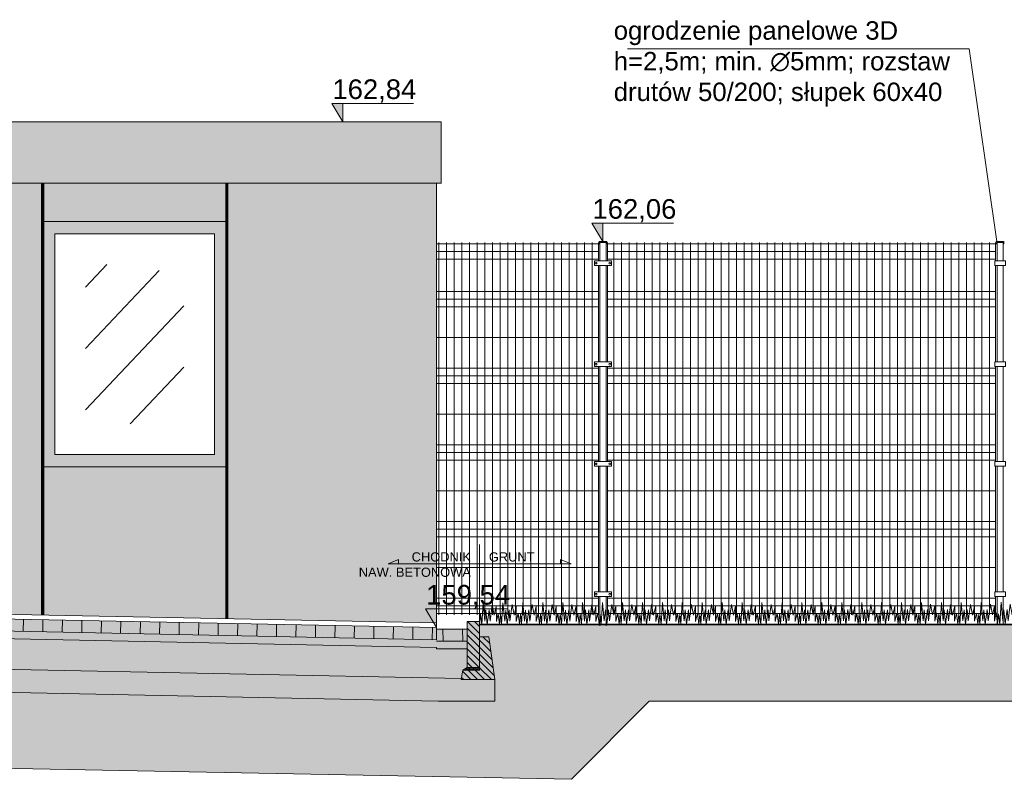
# Model space of a CAD drawing. Header units: millimetres. Extents: x 1962 to 3194, y -795 to -219.
# Tile 228 of 256: x 2718.09 to 2724.51, y -477.23 to -472.27. Entities that reach past the tile are written whole.
import ezdxf

# ---------------------------------------------------------------- set-up
doc = ezdxf.new("R2010")
doc.units = ezdxf.units.MM
for name, color, linetype, lineweight in [('A_elewacje kolorystyka', 252, 'Continuous', 9), ('A_flagi przekrojowe', 92, 'Continuous', 9), ('A_hatch nawierzchnia', 253, 'Continuous', 9), ('A_hatch przekroje', 125, 'Continuous', 9), ('A_koty wysokośc.', 53, 'Continuous', 9), ('A_obiekty trybuny', 126, 'Continuous', 9), ('A_ogrodzenie 2_4m', 45, 'Continuous', 9), ('A_przekrojowe', 42, 'Continuous', 9), ('A_widok', 142, 'Continuous', 9)]:
    doc.layers.add(name, color=color, linetype=linetype, lineweight=lineweight)
doc.styles.get("Standard").update_dxf_attribs({"font": 'arial.ttf'})
pattern_1 = [(135, (0.030723, 0.21), (0.02245064, 0.02245064), [])]

# ---------------------------------------------------------------- blocks, each defined once
blk = doc.blocks.new('zw$CA91')
at = {"layer": 'A_koty wysokośc.'}
h = blk.add_hatch(color=256, dxfattribs=at)
h.dxf.hatch_style = 1
h.paths.add_polyline_path([(-0.448, 0.753), (0, 0), (0, 0.753)])
blk.add_lwpolyline([(2.874, 0.753), (-0.448, 0.753), (0, 0), (0, 0.753)], dxfattribs=at)
blk = doc.blocks.new('zw$5246')
at = {"layer": 'A_ogrodzenie 2_4m'}
blk.add_lwpolyline([(-0.095, 0.015), (0.015, 0.015), (0.015, -0.015), (-0.095, -0.015), (-0.095, 0.015)], dxfattribs=at)
for centre in [(-0.085, 0), (0.005, 0)]:
    blk.add_circle(centre, 0.006, dxfattribs=at)
blk = doc.blocks.new('zw$607D')
at = {"layer": 'A_elewacje kolorystyka'}
h = blk.add_hatch(color=256, dxfattribs=at)
h.dxf.hatch_style = 1
h.paths.add_polyline_path([(-18.6653, 2.8747), (-6.2693, 2.8747), (-6.2393, 2.8747), (-6.2393, 3.2747), (-18.6953, 3.2747), (-18.6953, 2.8747)])
h = blk.add_hatch(color=9, dxfattribs=at)
h.dxf.hatch_style = 1
h.paths.add_polyline_path([(-9.1383, 2.6273), (-9.1383, 1.0273), (-9.1383, 0.0676), (-8.8383, 0.0616), (-8.8383, 1.0273), (-8.8383, 2.6273), (-8.8383, 2.8773), (-9.1383, 2.8773)])
h = blk.add_hatch(color=9, dxfattribs=at)
h.dxf.hatch_style = 1
h.paths.add_polyline_path([(-8.8383, 2.6273), (-7.6383, 2.6273), (-7.6383, 2.8773), (-8.8383, 2.8773)])
h = blk.add_hatch(color=9, dxfattribs=at)
h.dxf.hatch_style = 1
h.paths.add_polyline_path([(-7.6383, 2.6273), (-7.6383, 1.0273), (-7.6383, 0.0375), (-6.2693, 0.01), (-6.2693, 2.8773), (-7.6383, 2.8773)])
h = blk.add_hatch(color=251, dxfattribs=at)
h.dxf.hatch_style = 1
h.paths.add_polyline_path([(-8.8383, 1.0247), (-8.8383, 2.6247), (-7.6383, 2.6247), (-7.6383, 1.0247)])
h.paths.add_polyline_path([(-8.7583, 2.5447), (-8.7583, 1.1047), (-7.7183, 1.1047), (-7.7183, 2.5447)], flags=16)
h.paths.add_polyline_path([(-8.7383, 2.5247), (-8.7383, 1.1247), (-7.7383, 1.1247), (-7.7383, 2.5247)], flags=0)
h = blk.add_hatch(color=9, dxfattribs=at)
h.dxf.hatch_style = 1
h.paths.add_polyline_path([(-7.6383, 0.0375), (-7.6383, 1.0273), (-8.8383, 1.0273), (-8.8383, 0.0616)])
at = {"layer": 'A_hatch nawierzchnia'}
h = blk.add_hatch(color=253, dxfattribs=at)
h.dxf.hatch_style = 2
h.paths.add_polyline_path([(-24.2093, 0.34), (-24.2093, 0.26), (-6.2693, -0.1), (-6.2693, -0.03), (-6.2693, -0.02)])
h = blk.add_hatch(color=253, dxfattribs=at)
h.dxf.hatch_style = 2
h.paths.add_polyline_path([(-6.0693, -0.11), (-6.2693, -0.11), (-6.2693, -0.1), (-6.2693, -0.03), (-6.0693, -0.03)])
at = {"layer": 'A_hatch przekroje'}
h = blk.add_hatch(dxfattribs=at)
h.set_pattern_fill('EARTH2', color=256, scale=0.03, angle=69.97819, style=2)
h.set_pattern_definition([(225, (-78.4693, 4.5083), (1e-16, -1.077631), [0.3429, -0.4191]), (225, (-78.2268, 4.2658), (1e-16, -1.077631), [0.3429, -0.4191]), (225, (-78.2861, 4.3251), (1e-16, -1.077631), [0.35052, -0.41148]), (225, (-78.34535, 4.3843), (1e-16, -1.077631), [0.35052, -0.41148]), (225, (-78.4046, 4.4436), (1e-16, -1.077631), [0.35052, -0.41148]), (225, (-78.4046, 4.9824), (1e-16, -1.077631), [0.3429, -0.4191]), (225, (-78.34535, 4.92315), (1e-16, -1.077631), [0.3429, -0.4191]), (225, (-78.2861, 4.8639), (1e-16, -1.077631), [0.3429, -0.4191]), (225, (-78.2268, 4.8046), (1e-16, -1.077631), [0.3429, -0.4191]), (225, (-78.4693, 5.0471), (1e-16, -1.077631), [0.3429, -0.4191]), (315, (-78.98654, 4.5298), (1.077631, 0), [0.3429, -0.4191]), (315, (-78.7387, 4.7777), (1.077631, 0), [0.3429, -0.4191]), (315, (-78.80334, 4.713), (1.077631, 0), [0.3429, -0.4191]), (315, (-78.8626, 4.65374), (1.077631, 0), [0.3429, -0.4191]), (315, (-78.9219, 4.5945), (1.077631, 0), [0.3429, -0.4191]), (315, (-78.3831, 4.5945), (1.077631, 0), [0.35052, -0.41148]), (315, (-78.3238, 4.65374), (1.077631, 0), [0.35052, -0.41148]), (315, (-78.2645, 4.713), (1.077631, 0), [0.35052, -0.41148]), (315, (-78.1999, 4.7777), (1.077631, 0), [0.3429, -0.4191]), (315, (-78.4423, 4.5352), (1.077631, 0), [0.3429, -0.4191])])
h.paths.add_polyline_path([(-131.3806, -0.9503), (-128.5486, -0.9503), (-128.1695, -0.6713), (-127.4013, -0.6606), (-127.1193, -0.9285), (-126.3193, -0.9285), (-125.7914, -0.54), (-24.0282, -0.54), (-23.6193, -0.9285), (-22.8193, -0.9285), (-22.4739, -0.6743), (-5.3893, -1.0103), (-4.8842, -0.5), (-0.6149, -0.5), (-0.12, 0), (-5.9893, 0), (-5.9893, 0.02), (-6.0693, 0.02), (-6.0693, -0.03), (-6.2693, -0.03), (-6.2693, -0.11), (-6.0693, -0.11), (-6.0693, -0.16), (-6.0693, -0.28), (-6.0978, -0.2995), (-6.1093, -0.36), (-5.8893, -0.36), (-5.8893, -0.5003), (-6.2585, -0.5003), (-24.3693, -0.1369), (-24.3693, -0.04), (-24.1093, -0.04), (-24.1093, 0.09), (-24.2093, 0.24), (-24.2093, 0.34), (-24.2693, 0.34), (-24.2693, 0.24), (-24.3693, 0.09), (-24.3693, 0.0473), (-26.8255, -0.004), (-26.8255, -0.264), (-27.0855, -0.264), (-27.0855, -0.004), (-30.3119, 0.0634), (-33.5384, -0.004), (-33.5384, -0.264), (-33.7984, -0.264), (-33.7984, -0.004), (-35.9184, 0.0403), (-38.0384, -0.004), (-38.0384, -0.264), (-38.2984, -0.264), (-38.2984, -0.004), (-40.4184, 0.0403), (-42.5384, -0.004), (-42.5384, -0.264), (-42.7984, -0.264), (-42.7984, -0.004), (-44.9184, 0.0403), (-47.0384, -0.004), (-47.0384, -0.264), (-47.2984, -0.264), (-47.2984, -0.004), (-49.4184, 0.0403), (-51.5384, -0.004), (-51.5384, -0.264), (-51.7984, -0.264), (-51.7984, -0.004), (-53.9184, 0.0403), (-56.0384, -0.004), (-56.0384, -0.264), (-56.2984, -0.264), (-56.2984, -0.004), (-58.4184, 0.0403), (-60.5384, -0.004), (-60.5384, -0.264), (-60.7984, -0.264), (-60.7984, -0.004), (-62.9184, 0.0403), (-65.0384, -0.004), (-65.0384, -0.264), (-65.2984, -0.264), (-65.2984, -0.004), (-67.4184, 0.0403), (-69.5384, -0.004), (-69.5384, -0.264), (-69.7984, -0.264), (-69.7984, -0.004), (-71.9184, 0.0403), (-74.0384, -0.004), (-74.0384, -0.264), (-74.2984, -0.264), (-74.2984, -0.004), (-76.4184, 0.0403), (-78.5384, -0.004), (-78.5384, -0.264), (-78.7984, -0.264), (-78.7984, -0.004), (-80.9184, 0.0403), (-83.0384, -0.004), (-83.0384, -0.264), (-83.2984, -0.264), (-83.2984, -0.004), (-85.4184, 0.0403), (-87.5384, -0.004), (-87.5384, -0.264), (-87.7984, -0.264), (-87.7984, -0.004), (-89.9184, 0.0403), (-92.0384, -0.004), (-92.0384, -0.264), (-92.2984, -0.264), (-92.2984, -0.004), (-94.4184, 0.0403), (-96.5384, -0.004), (-96.5384, -0.264), (-96.7984, -0.264), (-96.7984, -0.004), (-98.9184, 0.0403), (-101.0384, -0.004), (-101.0384, -0.264), (-101.2984, -0.264), (-101.2984, -0.004), (-103.4184, 0.0403), (-105.5384, -0.004), (-105.5384, -0.264), (-105.7984, -0.264), (-105.7984, -0.004), (-107.9184, 0.0403), (-110.0384, -0.004), (-110.0384, -0.264), (-110.2984, -0.264), (-110.2984, -0.004), (-112.4184, 0.0403), (-114.5384, -0.004), (-114.5384, -0.264), (-114.7984, -0.264), (-114.7984, -0.004), (-116.9184, 0.0403), (-119.0384, -0.004), (-119.0384, -0.264), (-119.2984, -0.264), (-119.2984, -0.004), (-121.4184, 0.0403), (-123.5384, -0.004), (-123.5384, -0.264), (-123.7984, -0.264), (-123.7984, -0.004), (-125.5693, 0.033), (-125.5693, 0.09), (-125.6693, 0.24), (-125.6693, 0.34), (-125.7293, 0.34), (-125.7293, 0.24), (-125.8293, 0.09), (-125.8293, 0.0384), (-125.8293, -0.04), (-125.5693, -0.04), (-125.5693, -0.1369), (-128.1493, -0.1829), (-128.1493, -0.08), (-127.9293, -0.08), (-127.9408, -0.0195), (-127.9693, 0), (-127.9693, 0.3), (-128.0493, 0.3), (-128.0493, 0.27), (-132.6493, 0.27)])
h.paths.add_polyline_path([(-128.1493, -0.08), (-128.1093, 0.2), (-128.0493, 0.2), (-128.0493, 0), (-128.0493, -0.0195), (-127.9408, -0.0195), (-127.9293, -0.08)], flags=16)
h = blk.add_hatch(dxfattribs=at)
h.set_pattern_fill('LINE', color=256, scale=0.04, angle=113.97819, style=2)
h.set_pattern_definition([(89, (-163.44908, -3.11519), (-0.12698066, 0.00221646), [])])
h.paths.add_polyline_path([(-6.2693, -0.1), (-24.2093, 0.26), (-24.2093, 0.2948), (-24.2093, 0.34), (-6.2693, -0.02)])
h = blk.add_hatch(dxfattribs=at)
h.set_pattern_fill('CONC', color=256, scale=0.005, angle=245.02181, style=2)
h.set_pattern_definition([(220.04361, (-163.48915, -3.25503), (0.08170805, -0.09722548), [0, -0.127]), (220.04361, (-163.51872, -3.22182), (0.08170805, -0.09722548), [0, -0.127]), (220.04361, (-163.47751, -3.27677), (0.08170805, -0.09722548), [0, -0.127]), (198.242212, (-163.452286, -3.204146), (-0.3733845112, -0.1478987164), [0.01367828, -0.67023767]), (76.913512, (-163.465277, -3.208428), (-0.1282603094, -0.439575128), [0.00635, -0.62865]), (350.644912, (-163.463839, -3.202243), (-0.976375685, 0.1748124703), [0.01170876, -1.15917332]), (66.60871, (-163.44156, -3.16361), (0.015517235, 0.178933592), [0.00283985, -0.28114079]), (186.353512, (-163.440432, -3.161006), (-0.276159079, -0.066190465), [0.00457911, -0.45332599]), (328.478512, (-163.444983, -3.161513), (0.260641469, -0.112743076), [0.00401612, -0.39759318]), (85.04361, (-163.511955, -3.20618), (-0.08170808, 0.09722551), [0.0053881, -0.17421695]), (220.04361, (-163.51149, -3.20082), (-0.01551742, -0.17893353), [0.00762, -0.11938]), (355.04361, (-163.51732, -3.20572), (0.09722551, 0.08170808), [0.0053881, -0.17421695]), (111.608712, (-163.447994, -3.258602), (0.066190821, -0.276158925), [0.00401612, -0.39759318]), (220.04361, (-163.44947, -3.25487), (-0.01551742, -0.17893353), [0.00635, -0.12065]), (3.173712, (-163.454335, -3.258954), (0.455092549, 0.0506731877), [0.00635, -0.62865]), (73.733712, (-163.395648, -3.21627), (-0.112742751, -0.260641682), [0.00457911, -0.45332599]), (201.608712, (-163.394365, -3.211874), (0.276158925, 0.066190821), [0.00803224, -0.39357706]), (346.913512, (-163.401833, -3.214832), (-0.439575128, 0.1282603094), [0.00635, -0.62865]), (220.04361, (-163.42711, -3.23608), (0.08170805, -0.09722548), [0, -0.127]), (220.04361, (-163.4221, -3.18874), (0.08170805, -0.09722548), [0, -0.127]), (220.04361, (-163.47956, -3.17564), (0.08170805, -0.09722548), [0, -0.127]), (220.04361, (-163.48048, -3.22784), (0.08170805, -0.09722548), [0, -0.127]), (220.04361, (-163.4384, -3.22067), (0.08170805, -0.09722548), [0, -0.127]), (220.04361, (-163.41455, -3.20562), (0.08170805, -0.09722548), [0, -0.127]), (220.04361, (-163.42821, -3.20714), (0.08170805, -0.09722548), [0, -0.127]), (220.04361, (-163.44393, -3.18053), (0.08170805, -0.09722548), [0, -0.127]), (220.04361, (-163.41733, -3.16481), (0.08170805, -0.09722548), [0, -0.127]), (220.04361, (-163.3995, -3.18799), (0.08170805, -0.09722548), [0, -0.127]), (220.04361, (-163.37861, -3.20693), (0.08170805, -0.09722548), [0, -0.127]), (220.04361, (-163.40548, -3.23615), (0.08170805, -0.09722548), [0, -0.127]), (220.04361, (-163.4236, -3.25801), (0.08170805, -0.09722548), [0, -0.127]), (220.04361, (-163.4609, -3.28272), (0.08170805, -0.09722548), [0, -0.127]), (220.04361, (-163.4629, -3.23297), (0.08170805, -0.09722548), [0, -0.127]), (220.04361, (-163.43847, -3.2423), (0.08170805, -0.09722548), [0, -0.127]), (220.04361, (-163.48547, -3.20217), (0.08170805, -0.09722548), [0, -0.127]), (220.04361, (-163.46038, -3.1728), (0.08170805, -0.09722548), [0, -0.127]), (220.04361, (-163.50753, -3.17592), (0.08170805, -0.09722548), [0, -0.127]), (220.04361, (-163.47054, -3.15479), (0.08170805, -0.09722548), [0, -0.127]), (220.04361, (-163.44188, -3.12573), (0.08170805, -0.09722548), [0, -0.127]), (220.04361, (-163.45763, -3.13067), (0.08170805, -0.09722548), [0, -0.127]), (220.04361, (-163.44717, -3.1451), (0.08170805, -0.09722548), [0, -0.127]), (220.04361, (-163.52538, -3.18429), (0.08170805, -0.09722548), [0, -0.127]), (220.04361, (-163.50355, -3.23395), (0.08170805, -0.09722548), [0, -0.127]), (220.04361, (-163.47417, -3.25904), (0.08170805, -0.09722548), [0, -0.127]), (220.04361, (-163.48828, -3.15145), (0.08170805, -0.09722548), [0, -0.127])])
h.paths.add_polyline_path([(-24.2093, 0.24), (-24.2093, 0.26), (-6.2693, -0.1), (-6.2693, -0.11), (-6.0693, -0.11), (-6.0693, -0.16), (-6.2693, -0.16), (-6.2693, -0.1501), (-24.189, 0.2095)])
h = blk.add_hatch(dxfattribs=at)
h.set_pattern_fill('CONCRE', color=256, scale=0.008, angle=245.02181, style=2)
h.set_pattern_definition([(220.04361, (-163.44908, -3.11519), (-0.02482788, -0.28629365), [0.0254, -0.1778]), (310.04361, (-163.44908, -3.11519), (0.28629365, -0.02482788), [0.0254, -0.1778]), (355.04361, (-163.46852, -3.13153), (0.15556077, 0.13073289), [0.03592103, -0.25144718]), (220.04361, (-163.39499, -3.21903), (-0.02482788, -0.28629365), [0.0254, -0.1778]), (265.04361, (-163.41288, -3.21748), (0.13073289, -0.15556077), [0.0179605, -0.26940768]), (355.04361, (-163.41288, -3.21748), (0.15556077, 0.13073289), [0.0179605, -0.26940768]), (220.04361, (-163.42064, -3.30695), (-0.02482788, -0.28629365), [0.03592103, -0.16727897]), (265.04361, (-163.42064, -3.30695), (0.13073289, -0.15556077), [0.0254, -0.2619682]), (355.04361, (-163.44814, -3.33006), (0.15556077, 0.13073289), [0.0254, -0.2619682]), (310.04361, (-163.52334, -3.24396), (0.28629365, -0.02482788), [0.0254, -0.1778]), (265.04361, (-163.52334, -3.24396), (0.13073289, -0.15556077), [0.0179605, -0.26940768]), (355.04361, (-163.5249, -3.26185), (0.15556077, 0.13073289), [0.0179605, -0.26940768]), (220.04361, (-163.43584, -3.17042), (-0.02482788, -0.28629365), [0.0127, -0.17018]), (220.04361, (-163.51983, -3.30736), (-0.02482788, -0.28629365), [0.0127, -0.17018]), (310.04361, (-163.45487, -3.28595), (0.28629365, -0.02482788), [0.0127, -0.17018]), (355.04361, (-163.54786, -3.21479), (0.15556077, 0.13073289), [0.0179605, -0.26940768]), (355.04361, (-163.38992, -3.26454), (0.15556077, 0.13073289), [0.0179605, -0.26940768]), (265.04361, (-163.4791, -3.22751), (0.13073289, -0.15556077), [0.0179605, -0.26940768]), (310.04361, (-163.48621, -3.17957), (0.28629365, -0.02482788), [0.003175, -0.200025]), (310.04361, (-163.43835, -3.25133), (0.28629365, -0.02482788), [0.003175, -0.200025]), (310.04361, (-163.4888, -3.33934), (0.28629365, -0.02482788), [0.003175, -0.200025]), (310.04361, (-163.56068, -3.25875), (0.28629365, -0.02482788), [0.003175, -0.200025])])
h.paths.add_polyline_path([(-24.1093, 0.0079), (-24.1093, 0.09), (-24.189, 0.2095), (-6.2693, -0.1501), (-6.2693, -0.16), (-6.0693, -0.16), (-6.0693, -0.28), (-6.0978, -0.2995), (-6.108, -0.3533)])
h = blk.add_hatch(dxfattribs=at)
h.set_pattern_fill('ANSI36', color=256, scale=0.01, angle=24.97819, style=2)
h.set_pattern_definition([(45, (-163.449078, -3.115186), (0.01683798, 0.061739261), [0.079375, -0.015875, 0, -0.015875])])
h.paths.add_polyline_path([(-24.3693, -0.1369), (-6.2585, -0.5003), (-5.8893, -0.5003), (-5.8893, -0.36), (-6.1093, -0.36), (-6.108, -0.3533), (-6.0978, -0.2995), (-5.9893, -0.2995), (-5.9893, -0.28), (-6.0693, -0.28), (-6.0978, -0.2995), (-6.108, -0.3533), (-24.1093, 0.0079), (-24.1093, -0.04), (-24.3693, -0.04)])
h = blk.add_hatch(dxfattribs=at)
h.set_pattern_fill('LINE', color=256, scale=0.01, angle=200.02181, style=2)
h.set_pattern_definition(pattern_1)
h.paths.add_polyline_path([(-6.0693, -0.1), (-6.0693, -0.28), (-5.9893, -0.28), (-5.9893, -0.04), (-5.9893, 0), (-5.9893, 0.02), (-6.0693, 0.02), (-6.0693, -0.05)])
h = blk.add_hatch(dxfattribs=at)
h.set_pattern_fill('LINE', color=256, scale=0.04, angle=156.02181, style=2)
h.set_pattern_definition([(91, (0.03072, 0.21), (0.1269807, 0.0022165), [])])
h.paths.add_polyline_path([(-6.0693, -0.11), (-6.2693, -0.11), (-6.2693, -0.1), (-6.2693, -0.03), (-6.0693, -0.03)])
h = blk.add_hatch(dxfattribs=at)
h.set_pattern_fill('LINE', color=256, scale=0.01, angle=200.02181, style=2)
h.set_pattern_definition(pattern_1)
h.paths.add_polyline_path([(-5.9893, -0.08), (-5.9293, -0.08), (-5.8893, -0.36), (-6.1093, -0.36), (-6.0978, -0.2995), (-5.9893, -0.2995), (-5.9893, -0.28)])
h = blk.add_hatch(dxfattribs=at)
h.set_pattern_fill('DOTS', color=256, scale=0.005, angle=339.97819, style=2)
h.set_pattern_definition([(45, (-87.779277, 0.03), (-0.00280633, 0.0084189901), [0, -0.0079375])])
h.paths.add_polyline_path([(-6.0978, -0.2995), (-5.9893, -0.2995), (-5.9893, -0.28), (-6.0693, -0.28), (-6.089, -0.2997)])
at = {"layer": 'A_elewacje kolorystyka', "color": 251, "const_width": 0.02}
for points in [[(-8.8383, 2.8773), (-8.8383, 0.0616)], [(-7.6383, 2.8773), (-7.6383, 0.0375)]]:
    blk.add_lwpolyline(points, dxfattribs=at)
at = {"layer": 'A_flagi przekrojowe'}
blk.add_line((-5.9893, -0.0301), (-5.9893, 0.5216), dxfattribs=at)
for points in [[(-2.6152, 2.4966), (-2.7965, 3.7542), (-5.0242, 3.7542)], [(-5.9893, 0.3947), (-6.5857, 0.3947), (-6.517, 0.4227), (-6.517, 0.3947)], [(-5.9893, 0.3947), (-5.3928, 0.3947), (-5.4615, 0.4227), (-5.4615, 0.3947)]]:
    blk.add_lwpolyline(points, dxfattribs=at)
at = {"layer": 'A_hatch przekroje'}
blk.add_lwpolyline([(-132.6493, 0.27), (-131.3806, -0.9503), (-128.5486, -0.9503), (-128.1695, -0.6713), (-127.4013, -0.6606), (-127.1193, -0.9285), (-126.3193, -0.9285), (-125.7914, -0.54), (-24.0282, -0.54), (-23.6193, -0.9285), (-22.8193, -0.9285), (-22.4739, -0.6743), (-5.3893, -1.0103), (-4.8842, -0.5), (-0.6149, -0.5), (-0.12, 0)], dxfattribs=at)
at = {"layer": 'A_obiekty trybuny'}
for p, q in [((-8.419, 2.3473), (-8.5583, 2.1996)), ((-8.0783, 2.3083), (-8.5583, 1.7993)), ((-7.9183, 2.0777), (-8.5583, 1.3991)), ((-7.9183, 1.6774), (-8.2673, 1.3073))]:
    blk.add_line(p, q, dxfattribs=at)
at = {"layer": 'A_ogrodzenie 2_4m'}
for p, q in [((-6.2693, 2.4816), (-5.2147, 2.4816)), ((-6.2547, 0.0616), (-6.2547, 2.4916)), ((-6.2047, 0.0616), (-6.2047, 2.4916)), ((-6.1547, 0.0616), (-6.1547, 2.4916)), ((-6.1047, 0.0616), (-6.1047, 2.4916)), ((-6.0547, 0.0616), (-6.0547, 2.4916)), ((-6.0047, 0.0616), (-6.0047, 2.4916)), ((-5.9547, 0.0616), (-5.9547, 2.4916)), ((-5.9047, 0.0616), (-5.9047, 2.4916)), ((-5.8547, 0.0616), (-5.8547, 2.4916)), ((-5.8047, 0.0616), (-5.8047, 2.4916)), ((-5.7547, 0.0616), (-5.7547, 2.4916)), ((-5.7047, 0.0616), (-5.7047, 2.4916)), ((-5.6547, 0.0616), (-5.6547, 2.4916)), ((-5.6047, 0.0616), (-5.6047, 2.4916)), ((-5.5547, 0.0616), (-5.5547, 2.4916)), ((-5.5047, 0.0616), (-5.5047, 2.4916)), ((-5.4547, 0.0616), (-5.4547, 2.4916)), ((-5.4047, 0.0616), (-5.4047, 2.4916)), ((-5.3547, 0.0616), (-5.3547, 2.4916)), ((-5.3047, 0.0616), (-5.3047, 2.4916)), ((-5.2547, 0.0616), (-5.2547, 2.4916)), ((-5.2147, 2.3716), (-5.2147, 2.4916)), ((-5.1547, 2.3716), (-5.1547, 2.4916)), ((-5.1547, 2.4816), (-2.6247, 2.4816)), ((-5.1147, 0.0616), (-5.1147, 2.4916)), ((-5.0647, 0.0616), (-5.0647, 2.4916)), ((-5.0147, 0.0616), (-5.0147, 2.4916)), ((-4.9647, 0.0616), (-4.9647, 2.4916)), ((-4.9147, 0.0616), (-4.9147, 2.4916)), ((-4.8647, 0.0616), (-4.8647, 2.4916)), ((-4.8147, 0.0616), (-4.8147, 2.4916)), ((-4.7647, 0.0616), (-4.7647, 2.4916)), ((-4.7147, 0.0616), (-4.7147, 2.4916)), ((-4.6647, 0.0616), (-4.6647, 2.4916)), ((-4.6147, 0.0616), (-4.6147, 2.4916)), ((-4.5647, 0.0616), (-4.5647, 2.4916)), ((-4.5147, 0.0616), (-4.5147, 2.4916)), ((-4.4647, 0.0616), (-4.4647, 2.4916)), ((-4.4147, 0.0616), (-4.4147, 2.4916)), ((-4.3647, 0.0616), (-4.3647, 2.4916)), ((-4.3147, 0.0616), (-4.3147, 2.4916)), ((-4.2647, 0.0616), (-4.2647, 2.4916)), ((-4.2147, 0.0616), (-4.2147, 2.4916)), ((-4.1647, 0.0616), (-4.1647, 2.4916)), ((-4.1147, 0.0616), (-4.1147, 2.4916)), ((-4.0647, 0.0616), (-4.0647, 2.4916)), ((-4.0147, 0.0616), (-4.0147, 2.4916)), ((-3.9647, 0.0616), (-3.9647, 2.4916)), ((-3.9147, 0.0616), (-3.9147, 2.4916)), ((-3.8647, 0.0616), (-3.8647, 2.4916)), ((-3.8147, 0.0616), (-3.8147, 2.4916)), ((-3.7647, 0.0616), (-3.7647, 2.4916)), ((-3.7147, 0.0616), (-3.7147, 2.4916)), ((-3.6647, 0.0616), (-3.6647, 2.4916)), ((-3.6147, 0.0616), (-3.6147, 2.4916)), ((-3.5647, 0.0616), (-3.5647, 2.4916)), ((-3.5147, 0.0616), (-3.5147, 2.4916)), ((-3.4647, 0.0616), (-3.4647, 2.4916)), ((-3.4147, 0.0616), (-3.4147, 2.4916)), ((-3.3647, 0.0616), (-3.3647, 2.4916)), ((-3.3147, 0.0616), (-3.3147, 2.4916)), ((-3.2647, 0.0616), (-3.2647, 2.4916)), ((-3.2147, 0.0616), (-3.2147, 2.4916)), ((-3.1647, 0.0616), (-3.1647, 2.4916)), ((-3.1147, 0.0616), (-3.1147, 2.4916)), ((-3.0647, 0.0616), (-3.0647, 2.4916)), ((-3.0147, 0.0616), (-3.0147, 2.4916)), ((-2.9647, 0.0616), (-2.9647, 2.4916)), ((-2.9147, 0.0616), (-2.9147, 2.4916)), ((-2.8647, 0.0616), (-2.8647, 2.4916)), ((-2.8147, 0.0616), (-2.8147, 2.4916)), ((-2.7647, 0.0616), (-2.7647, 2.4916)), ((-2.7147, 0.0616), (-2.7147, 2.4916)), ((-2.6647, 0.0616), (-2.6647, 2.4916)), ((-2.6247, 2.3716), (-2.6247, 2.4916)), ((-6.2693, 2.4316), (-5.2147, 2.4316)), ((-6.2693, 2.3816), (-5.2147, 2.3816)), ((-5.1547, 2.4316), (-2.6247, 2.4316)), ((-5.1547, 2.3816), (-2.6247, 2.3816)), ((-5.2147, 1.7116), (-5.2147, 2.3416)), ((-5.1547, 1.7116), (-5.1547, 2.3416)), ((-2.6247, 1.7116), (-2.6247, 2.3416)), ((-6.2693, 2.1716), (-5.2147, 2.1716)), ((-6.2693, 2.1216), (-5.2147, 2.1216)), ((-5.1547, 2.1716), (-2.6247, 2.1716)), ((-5.1547, 2.1216), (-2.6247, 2.1216)), ((-6.2693, 2.0716), (-5.2147, 2.0716)), ((-5.1547, 2.0716), (-2.6247, 2.0716)), ((-6.2693, 1.8716), (-5.2147, 1.8716)), ((-5.1547, 1.8716), (-2.6247, 1.8716)), ((-6.2693, 1.6716), (-5.2147, 1.6716)), ((-5.2147, 1.0616), (-5.2147, 1.6816)), ((-5.1547, 1.0616), (-5.1547, 1.6816)), ((-5.1547, 1.6716), (-2.6247, 1.6716)), ((-2.6247, 1.0616), (-2.6247, 1.6816)), ((-6.2693, 1.6216), (-5.2147, 1.6216)), ((-5.1547, 1.6216), (-2.6247, 1.6216)), ((-6.2693, 1.5716), (-5.2147, 1.5716)), ((-5.1547, 1.5716), (-2.6247, 1.5716)), ((-6.2693, 1.3716), (-5.2147, 1.3716)), ((-5.1547, 1.3716), (-2.6247, 1.3716)), ((-6.2693, 1.1716), (-5.2147, 1.1716)), ((-5.1547, 1.1716), (-2.6247, 1.1716)), ((-6.2693, 1.1216), (-5.2147, 1.1216)), ((-5.1547, 1.1216), (-2.6247, 1.1216)), ((-6.2693, 1.0716), (-5.2147, 1.0716)), ((-5.2147, 0.2116), (-5.2147, 1.0316)), ((-5.1547, 1.0716), (-2.6247, 1.0716)), ((-5.1547, 0.2116), (-5.1547, 1.0316)), ((-2.6247, 0.2116), (-2.6247, 1.0316)), ((-6.2693, 0.8716), (-5.2147, 0.8716)), ((-5.1547, 0.8716), (-2.6247, 0.8716)), ((-6.2693, 0.6716), (-5.2147, 0.6716)), ((-5.1547, 0.6716), (-2.6247, 0.6716)), ((-6.2693, 0.6216), (-5.2147, 0.6216)), ((-5.1547, 0.6216), (-2.6247, 0.6216)), ((-6.2693, 0.5716), (-5.2147, 0.5716)), ((-5.1547, 0.5716), (-2.6247, 0.5716)), ((-6.2693, 0.3716), (-5.2147, 0.3716)), ((-5.1547, 0.3716), (-2.6247, 0.3716)), ((-6.2693, 0.1716), (-5.2147, 0.1716)), ((-5.2147, 0.0616), (-5.2147, 0.1816)), ((-5.1547, 0.0616), (-5.1547, 0.1816)), ((-5.1547, 0.1716), (-2.6247, 0.1716)), ((-2.6247, 0.0616), (-2.6247, 0.1816)), ((-6.2693, 0.1216), (-5.2147, 0.1216)), ((-6.2693, 0.0716), (-5.2147, 0.0716)), ((-5.1547, 0.1216), (-2.6247, 0.1216)), ((-5.1547, 0.0716), (-2.6247, 0.0716))]:
    blk.add_line(p, q, dxfattribs=at)
for points in [[(-5.1597, 2.4816), (-5.1647, 2.4816), (-5.1647, 2.4916), (-5.2047, 2.4916), (-5.2047, 2.4816), (-5.2097, 2.4816), (-5.2097, 2.4966), (-5.1597, 2.4966)], [(-2.5697, 2.4816), (-2.5747, 2.4816), (-2.5747, 2.4916), (-2.6147, 2.4916), (-2.6147, 2.4816), (-2.6197, 2.4816), (-2.6197, 2.4966), (-2.5697, 2.4966)]]:
    blk.add_lwpolyline(points, close=True, dxfattribs=at)
for points in [[(-5.1647, 2.3716), (-5.1647, 2.4916), (-5.2047, 2.4916), (-5.2047, 2.3716)], [(-2.5747, 2.3716), (-2.5747, 2.4916), (-2.6147, 2.4916), (-2.6147, 2.3716)], [(-5.2047, 2.3416), (-5.2047, 1.7116)], [(-5.1647, 1.7116), (-5.1647, 2.3416)], [(-2.6297, 2.3716), (-2.5597, 2.3716), (-2.5597, 2.3416), (-2.6297, 2.3416), (-2.6297, 2.3716)], [(-2.6147, 2.3416), (-2.6147, 1.7116)], [(-2.5747, 1.7116), (-2.5747, 2.3416)], [(-5.2047, 1.6816), (-5.2047, 1.0616)], [(-5.1647, 1.0616), (-5.1647, 1.6816)], [(-2.6297, 1.7116), (-2.5597, 1.7116), (-2.5597, 1.6816), (-2.6297, 1.6816), (-2.6297, 1.7116)], [(-2.6147, 1.6816), (-2.6147, 1.0616)], [(-2.5747, 1.0616), (-2.5747, 1.6816)], [(-5.2047, 1.0316), (-5.2047, 0.2116)], [(-5.1647, 0.2116), (-5.1647, 1.0316)], [(-2.6297, 1.0616), (-2.5597, 1.0616), (-2.5597, 1.0316), (-2.6297, 1.0316), (-2.6297, 1.0616)], [(-2.6147, 1.0316), (-2.6147, 0.2116)], [(-2.5747, 0.2116), (-2.5747, 1.0316)], [(-2.6297, 0.2116), (-2.5597, 0.2116), (-2.5597, 0.1816), (-2.6297, 0.1816), (-2.6297, 0.2116)]]:
    blk.add_lwpolyline(points, dxfattribs=at)
at = {"layer": 'A_przekrojowe'}
for p, q in [((-24.2093, 0.34), (-6.2693, -0.02)), ((-24.2093, 0.26), (-6.2693, -0.1)), ((-24.189, 0.2095), (-6.2693, -0.1501)), ((-24.1093, 0.0079), (-6.108, -0.3533)), ((-6.2693, -0.01), (-6.2693, -0.1)), ((-6.2693, -0.03), (-6.0693, -0.03)), ((-6.2693, -0.11), (-6.0693, -0.11)), ((-24.3693, -0.1369), (-6.2585, -0.5003)), ((-6.2693, -0.1501), (-6.2693, -0.16)), ((-6.2693, -0.16), (-6.0693, -0.16)), ((-5.8893, -0.36), (-5.8893, -0.5003)), ((-6.2585, -0.5003), (-5.8893, -0.5003))]:
    blk.add_line(p, q, dxfattribs=at)
for points in [[(-5.9893, -0.28), (-6.0693, -0.28), (-6.0693, 0.02), (-5.9893, 0.02)], [(-6.0693, -0.28), (-5.9893, -0.28), (-5.9893, 0.02), (-6.0693, 0.02)]]:
    blk.add_lwpolyline(points, close=True, dxfattribs=at)
at = {"layer": 'A_przekrojowe', "const_width": 0.01}
blk.add_lwpolyline([(-5.9893, 0), (0, 0)], dxfattribs=at)
at = {"layer": 'A_przekrojowe'}
for points in [[(-6.0978, -0.2995), (-6.1093, -0.36), (-5.8893, -0.36), (-5.9293, -0.08), (-5.9893, -0.08)], [(-6.0693, -0.28), (-6.0978, -0.2995), (-5.9893, -0.2995), (-5.9893, -0.28)]]:
    blk.add_lwpolyline(points, dxfattribs=at)
at = {"layer": 'A_widok'}
for p, q in [((-6.2393, 3.2773), (-21.2533, 3.2773)), ((-6.2393, 3.2773), (-6.2393, 2.8747)), ((-6.2393, 2.8773), (-21.2533, 2.8773)), ((-6.2693, 2.8747), (-6.2693, 0.01)), ((-10.7383, 0.0997), (-6.2693, 0.01))]:
    blk.add_line(p, q, dxfattribs=at)
for points in [[(-8.8383, 2.6273), (-7.6383, 2.6273), (-7.6383, 1.0273), (-8.8383, 1.0273)], [(-8.7583, 2.5473), (-7.7183, 2.5473), (-7.7183, 1.1073), (-8.7583, 1.1073)]]:
    blk.add_lwpolyline(points, close=True, dxfattribs=at)
for points in [[(-5.8593, 0.0002), (-5.8593, 0.0002), (-5.868, 0.0721), (-5.8799, 0.0181), (-5.8801, 0.1176), (-5.8937, 0.0592), (-5.9067, 0.1287), (-5.9211, 0.0215), (-5.9273, 0.0943), (-5.9399, 0.0001), (-5.9487, 0.0934), (-5.9554, 0.0214), (-5.9668, 0.1414), (-5.9751, 0), (-5.9829, 0.0659), (-5.9893, 0)], [(-5.7294, 0.0005), (-5.7294, 0.0005), (-5.7381, 0.0724), (-5.75, 0.0183), (-5.7502, 0.1178), (-5.7638, 0.0595), (-5.7768, 0.1289), (-5.7912, 0.0217), (-5.7973, 0.0946), (-5.81, 0.0003), (-5.8187, 0.0937), (-5.8255, 0.0216), (-5.8368, 0.1416), (-5.8452, 0.0003), (-5.853, 0.0662), (-5.8593, 0.0002)], [(-5.5994, 0.0007), (-5.5994, 0.0007), (-5.6081, 0.0726), (-5.6201, 0.0186), (-5.6202, 0.118), (-5.6339, 0.0597), (-5.6468, 0.1291), (-5.6612, 0.0219), (-5.6674, 0.0948), (-5.6801, 0.0006), (-5.6888, 0.0939), (-5.6955, 0.0219), (-5.7069, 0.1419), (-5.7152, 0.0005), (-5.7231, 0.0664), (-5.7294, 0.0005)], [(-5.4695, 0.0003), (-5.4695, 0.0003), (-5.4779, 0.0723), (-5.49, 0.0183), (-5.4898, 0.1178), (-5.5036, 0.0595), (-5.5163, 0.129), (-5.5312, 0.0219), (-5.537, 0.0947), (-5.5501, 0.0006), (-5.5584, 0.0939), (-5.5655, 0.0219), (-5.5763, 0.142), (-5.5853, 0.0007), (-5.5928, 0.0666), (-5.5994, 0.0007)], [(-5.3396, 0.0006), (-5.3396, 0.0006), (-5.3483, 0.0725), (-5.3602, 0.0185), (-5.3603, 0.1179), (-5.374, 0.0596), (-5.387, 0.129), (-5.4013, 0.0218), (-5.4075, 0.0947), (-5.4202, 0.0004), (-5.4289, 0.0938), (-5.4356, 0.0217), (-5.447, 0.1418), (-5.4553, 0.0004), (-5.4632, 0.0663), (-5.4695, 0.0003)], [(-5.2096, 0.0008), (-5.2096, 0.0008), (-5.2183, 0.0727), (-5.2302, 0.0187), (-5.2304, 0.1181), (-5.244, 0.0598), (-5.257, 0.1292), (-5.2714, 0.022), (-5.2775, 0.0949), (-5.2902, 0.0007), (-5.299, 0.094), (-5.3057, 0.022), (-5.3171, 0.142), (-5.3254, 0.0006), (-5.3332, 0.0665), (-5.3396, 0.0006)], [(-5.0797, 0.001), (-5.0797, 0.001), (-5.0884, 0.073), (-5.1003, 0.0189), (-5.1005, 0.1184), (-5.1141, 0.06), (-5.1271, 0.1295), (-5.1415, 0.0223), (-5.1476, 0.0951), (-5.1603, 0.0009), (-5.169, 0.0942), (-5.1758, 0.0222), (-5.1871, 0.1422), (-5.1954, 0.0008), (-5.2033, 0.0667), (-5.2096, 0.0008)], [(-5.2047, 0.1816), (-5.2047, -0.0084)], [(-5.1647, -0.0084), (-5.1647, 0.1816)], [(-4.9497, 0.0007), (-4.9497, 0.0007), (-4.9581, 0.0726), (-4.9703, 0.0187), (-4.97, 0.1181), (-4.9839, 0.0599), (-4.9965, 0.1293), (-5.0114, 0.0222), (-5.0172, 0.0951), (-5.0303, 0.0009), (-5.0387, 0.0943), (-5.0457, 0.0223), (-5.0565, 0.1423), (-5.0655, 0.001), (-5.073, 0.067), (-5.0797, 0.001)], [(-4.8198, 0.0009), (-4.8198, 0.0009), (-4.8285, 0.0728), (-4.8404, 0.0188), (-4.8406, 0.1183), (-4.8542, 0.0599), (-4.8672, 0.1294), (-4.8816, 0.0222), (-4.8877, 0.095), (-4.9004, 0.0008), (-4.9091, 0.0941), (-4.9159, 0.0221), (-4.9272, 0.1421), (-4.9356, 0.0007), (-4.9434, 0.0666), (-4.9497, 0.0007)], [(-4.6898, 0.0012), (-4.6898, 0.0012), (-4.6985, 0.0731), (-4.7104, 0.019), (-4.7106, 0.1185), (-4.7242, 0.0602), (-4.7372, 0.1296), (-4.7516, 0.0224), (-4.7578, 0.0953), (-4.7704, 0.001), (-4.7792, 0.0944), (-4.7859, 0.0223), (-4.7973, 0.1423), (-4.8056, 0.001), (-4.8134, 0.0669), (-4.8198, 0.0009)], [(-4.5599, 0.0014), (-4.5599, 0.0014), (-4.5686, 0.0733), (-4.5805, 0.0193), (-4.5807, 0.1187), (-4.5943, 0.0604), (-4.6073, 0.1298), (-4.6217, 0.0226), (-4.6278, 0.0955), (-4.6405, 0.0013), (-4.6492, 0.0946), (-4.656, 0.0226), (-4.6673, 0.1426), (-4.6757, 0.0012), (-4.6835, 0.0671), (-4.6898, 0.0012)], [(-4.4299, 0.001), (-4.4299, 0.001), (-4.4383, 0.073), (-4.4505, 0.019), (-4.4502, 0.1185), (-4.4641, 0.0602), (-4.4768, 0.1297), (-4.4916, 0.0226), (-4.4974, 0.0954), (-4.5106, 0.0013), (-4.5189, 0.0946), (-4.5259, 0.0226), (-4.5368, 0.1427), (-4.5457, 0.0014), (-4.5533, 0.0673), (-4.5599, 0.0014)], [(-4.3, 0.0013), (-4.3, 0.0013), (-4.3087, 0.0732), (-4.3206, 0.0192), (-4.3208, 0.1186), (-4.3344, 0.0603), (-4.3474, 0.1297), (-4.3618, 0.0225), (-4.3679, 0.0954), (-4.3806, 0.0011), (-4.3894, 0.0945), (-4.3961, 0.0224), (-4.4075, 0.1425), (-4.4158, 0.0011), (-4.4236, 0.067), (-4.4299, 0.001)], [(-4.1701, 0.0015), (-4.1701, 0.0015), (-4.1788, 0.0734), (-4.1907, 0.0194), (-4.1908, 0.1188), (-4.2045, 0.0605), (-4.2175, 0.1299), (-4.2318, 0.0227), (-4.238, 0.0956), (-4.2507, 0.0014), (-4.2594, 0.0947), (-4.2661, 0.0227), (-4.2775, 0.1427), (-4.2858, 0.0013), (-4.2937, 0.0672), (-4.3, 0.0013)], [(-4.0401, 0.0017), (-4.0401, 0.0017), (-4.0488, 0.0737), (-4.0607, 0.0196), (-4.0609, 0.1191), (-4.0745, 0.0607), (-4.0875, 0.1302), (-4.1019, 0.023), (-4.108, 0.0958), (-4.1207, 0.0016), (-4.1295, 0.0949), (-4.1362, 0.0229), (-4.1476, 0.1429), (-4.1559, 0.0015), (-4.1637, 0.0674), (-4.1701, 0.0015)], [(-3.9102, 0.0014), (-3.9102, 0.0014), (-3.9185, 0.0733), (-3.9307, 0.0194), (-3.9304, 0.1188), (-3.9443, 0.0606), (-3.957, 0.13), (-3.9719, 0.0229), (-3.9777, 0.0958), (-3.9908, 0.0016), (-3.9991, 0.095), (-4.0062, 0.023), (-4.017, 0.143), (-4.0259, 0.0017), (-4.0335, 0.0677), (-4.0401, 0.0017)], [(-3.7802, 0.0016), (-3.7802, 0.0016), (-3.7889, 0.0735), (-3.8008, 0.0195), (-3.801, 0.119), (-3.8146, 0.0606), (-3.8276, 0.1301), (-3.842, 0.0229), (-3.8481, 0.0957), (-3.8608, 0.0015), (-3.8696, 0.0948), (-3.8763, 0.0228), (-3.8877, 0.1428), (-3.896, 0.0014), (-3.9038, 0.0673), (-3.9102, 0.0014)], [(-3.6503, 0.0019), (-3.6503, 0.0019), (-3.659, 0.0738), (-3.6709, 0.0197), (-3.6711, 0.1192), (-3.6847, 0.0609), (-3.6977, 0.1303), (-3.7121, 0.0231), (-3.7182, 0.096), (-3.7309, 0.0017), (-3.7396, 0.0951), (-3.7464, 0.023), (-3.7577, 0.143), (-3.7661, 0.0017), (-3.7739, 0.0676), (-3.7802, 0.0016)], [(-3.5203, 0.0021), (-3.5203, 0.0021), (-3.529, 0.074), (-3.5409, 0.02), (-3.5411, 0.1194), (-3.5547, 0.0611), (-3.5677, 0.1305), (-3.5821, 0.0233), (-3.5882, 0.0962), (-3.6009, 0.002), (-3.6097, 0.0953), (-3.6164, 0.0233), (-3.6278, 0.1433), (-3.6361, 0.0019), (-3.6439, 0.0678), (-3.6503, 0.0019)], [(-3.3904, 0.0017), (-3.3904, 0.0017), (-3.3988, 0.0737), (-3.4109, 0.0197), (-3.4106, 0.1192), (-3.4245, 0.0609), (-3.4372, 0.1304), (-3.4521, 0.0233), (-3.4579, 0.0961), (-3.471, 0.002), (-3.4793, 0.0953), (-3.4864, 0.0233), (-3.4972, 0.1434), (-3.5062, 0.0021), (-3.5137, 0.068), (-3.5203, 0.0021)], [(-3.2604, 0.002), (-3.2604, 0.002), (-3.2691, 0.0739), (-3.2811, 0.0199), (-3.2812, 0.1193), (-3.2948, 0.061), (-3.3078, 0.1304), (-3.3222, 0.0232), (-3.3284, 0.0961), (-3.3411, 0.0018), (-3.3498, 0.0952), (-3.3565, 0.0231), (-3.3679, 0.1432), (-3.3762, 0.0018), (-3.3841, 0.0677), (-3.3904, 0.0017)], [(-3.1305, 0.0022), (-3.1305, 0.0022), (-3.1392, 0.0741), (-3.1511, 0.0201), (-3.1513, 0.1195), (-3.1649, 0.0612), (-3.1779, 0.1306), (-3.1923, 0.0234), (-3.1984, 0.0963), (-3.2111, 0.0021), (-3.2199, 0.0954), (-3.2266, 0.0234), (-3.238, 0.1434), (-3.2463, 0.002), (-3.2541, 0.0679), (-3.2604, 0.002)], [(-3.0005, 0.0024), (-3.0005, 0.0024), (-3.0093, 0.0744), (-3.0212, 0.0203), (-3.0213, 0.1198), (-3.035, 0.0614), (-3.0479, 0.1309), (-3.0623, 0.0237), (-3.0685, 0.0965), (-3.0812, 0.0023), (-3.0899, 0.0956), (-3.0966, 0.0236), (-3.108, 0.1436), (-3.1163, 0.0022), (-3.1242, 0.0681), (-3.1305, 0.0022)], [(-2.8706, 0.0021), (-2.8706, 0.0021), (-2.879, 0.074), (-2.8911, 0.0201), (-2.8909, 0.1195), (-2.9047, 0.0613), (-2.9174, 0.1307), (-2.9323, 0.0236), (-2.9381, 0.0965), (-2.9512, 0.0023), (-2.9595, 0.0957), (-2.9666, 0.0237), (-2.9774, 0.1437), (-2.9864, 0.0024), (-2.9939, 0.0684), (-3.0005, 0.0024)], [(-2.7407, 0.0023), (-2.7407, 0.0023), (-2.7494, 0.0742), (-2.7613, 0.0202), (-2.7615, 0.1197), (-2.7751, 0.0613), (-2.7881, 0.1307), (-2.8024, 0.0236), (-2.8086, 0.0964), (-2.8213, 0.0022), (-2.83, 0.0955), (-2.8368, 0.0235), (-2.8481, 0.1435), (-2.8564, 0.0021), (-2.8643, 0.068), (-2.8706, 0.0021)], [(-2.6107, 0.0026), (-2.6107, 0.0026), (-2.6194, 0.0745), (-2.6313, 0.0204), (-2.6315, 0.1199), (-2.6451, 0.0616), (-2.6581, 0.131), (-2.6725, 0.0238), (-2.6786, 0.0967), (-2.6913, 0.0024), (-2.7001, 0.0958), (-2.7068, 0.0237), (-2.7182, 0.1437), (-2.7265, 0.0024), (-2.7343, 0.0683), (-2.7407, 0.0023)], [(-2.6147, 0.1816), (-2.6147, 0.0008)], [(-2.4808, 0.0028), (-2.4808, 0.0028), (-2.4895, 0.0747), (-2.5014, 0.0207), (-2.5016, 0.1201), (-2.5152, 0.0618), (-2.5282, 0.1312), (-2.5426, 0.024), (-2.5487, 0.0969), (-2.5614, 0.0027), (-2.5701, 0.096), (-2.5769, 0.024), (-2.5882, 0.144), (-2.5965, 0.0026), (-2.6044, 0.0685), (-2.6107, 0.0026)], [(-2.5747, 0), (-2.5747, 0.1816)]]:
    blk.add_lwpolyline(points, dxfattribs=at)
at = {"layer": 'A_koty wysokośc.', "xscale": 0.16, "yscale": 0.16, "zscale": 0.16}
for p in [(-6.8807, 3.2773), (-5.1847, 2.4966), (-6.2693, -0.02)]:
    blk.add_blockref('zw$CA91', p, dxfattribs=at)
at = {"layer": 'A_ogrodzenie 2_4m', "xscale": -1}
for p, rotation in [((-5.1447, 2.3566), 180.0000000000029), ((-5.1447, 1.0466), 179.9999999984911)]:
    blk.add_blockref('zw$5246', p, dxfattribs=dict(at, rotation=rotation))
at = {"layer": 'A_ogrodzenie 2_4m'}
for p in [(-5.1447, 1.6966), (-5.1447, 0.1966)]:
    blk.add_blockref('zw$5246', p, dxfattribs=at)
at = {"layer": 'A_flagi przekrojowe', "attachment_point": 1}
for s, insert, char_height, width in [('ogrodzenie panelowe 3D h=2,5m; min. ∅5mm; {\\A1;rozstaw }{\\A1;drutów 50/200; słupek 60x40}', (-5.1143, 3.9334), 0.12, 2.295452), ('{\\fArial|b0|i0|c0|p34;\\W8.73671;   }CHODNIK\\P{\\fArial|b0|i0|c0|p34;\\W5.70084;  }NAW. BETONOWA', (-7.0425, 0.4703), 0.06, 0.996735), ('GRUNT', (-5.9287, 0.4703), 0.06, 0.996735)]:
    blk.add_mtext(s, dxfattribs=dict(at, insert=insert, char_height=char_height, width=width))
at = {"layer": 'A_koty wysokośc.', "char_height": 0.128, "attachment_point": 4}
for s, insert, width in [('162,84', (-6.9488, 3.4785), 1.778312), ('162,06', (-5.2529, 2.6978), 0.825285), ('159,54', (-6.3374, 0.1812), 0.825285)]:
    blk.add_mtext(s, dxfattribs=dict(at, insert=insert, width=width))

msp = doc.modelspace()

# ---------------------------------------------------------------- block references
at = {"layer": 'A_elewacje kolorystyka', "color": 252, "rotation": 359.9999999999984}
msp.add_blockref('zw$607D', (2727.0742, -476.2153), dxfattribs=at)

doc.saveas('drawing.dxf')
